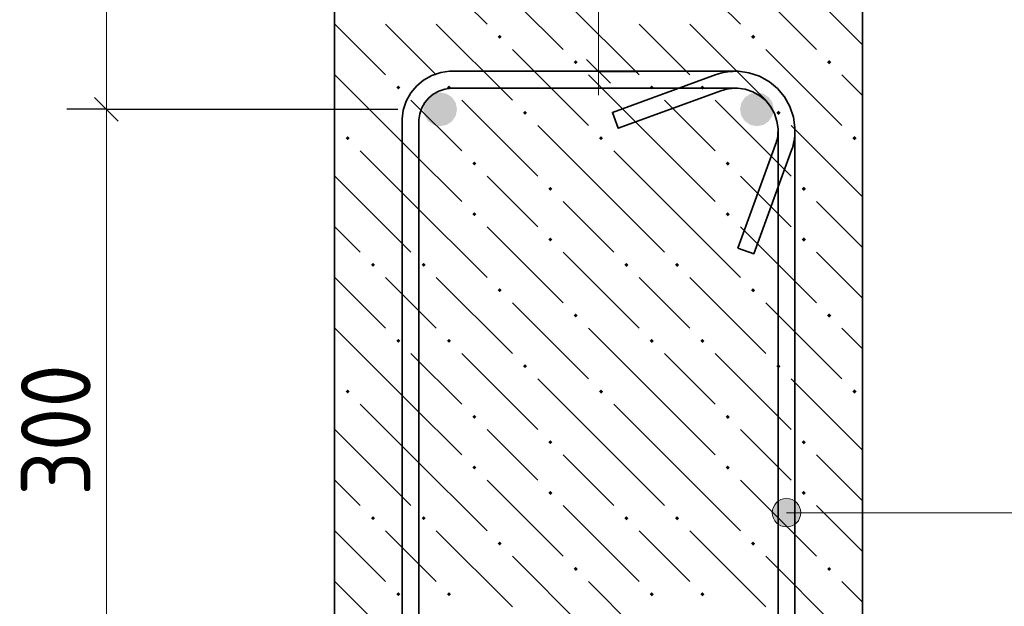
# Model space of a CAD drawing. Header units: millimetres. Extents: x 0 to 42000, y 0 to 29700.
# Tile 9 of 14: x 15664 to 18772, y 25023 to 26875. Entities that reach past the tile are written whole.
import ezdxf

# ---------------------------------------------------------------- set-up
doc = ezdxf.new("R2010")
doc.units = ezdxf.units.MM
doc.linetypes.add('______2', pattern=[270, 200, -70])
for name, color, linetype, lineweight in [('S1 Продольная арматура', 52, 'Continuous', 25), ('Standard', 7, 'Continuous', 25), ('Позиционная метка линия выноска', 7, 'Continuous', 13), ('Хомут', 52, 'Continuous', 25)]:
    doc.layers.add(name, color=color, linetype=linetype, lineweight=lineweight)
doc.layers.add('ЖБ Пилон', color=7, linetype='______2', lineweight=13, true_color=0xa0a0a0)
doc.styles.add('ISOCPEUR', font='txt')

msp = doc.modelspace()

# ---------------------------------------------------------------- hatches: boundary and pattern name
at = {"layer": 'S1 Продольная арматура', "linetype": 'Continuous', "lineweight": 18, "transparency": 33554687}
for points in [[(17044, 26592.3), (17040, 26612.7), (17028.4, 26630), (17011.1, 26641.6), (16990.7, 26645.6), (16970.3, 26641.6), (16953, 26630), (16941.4, 26612.7), (16937.4, 26592.3), (16941.4, 26571.9), (16953, 26554.6), (16970.3, 26543), (16990.7, 26539), (17011.1, 26543), (17028.4, 26554.6), (17040, 26571.9)], [(17044, 26592.3), (17040, 26612.7), (17028.4, 26630), (17011.1, 26641.6), (16990.7, 26645.6), (16970.3, 26641.6), (16953, 26630), (16941.4, 26612.7), (16937.4, 26592.3), (16941.4, 26571.9), (16953, 26554.6), (16970.3, 26543), (16990.7, 26539), (17011.1, 26543), (17028.4, 26554.6), (17040, 26571.9)], [(18044, 26592.3), (18040, 26612.7), (18028.4, 26630), (18011.1, 26641.6), (17990.7, 26645.6), (17970.3, 26641.6), (17953, 26630), (17941.4, 26612.7), (17937.4, 26592.3), (17941.4, 26571.9), (17953, 26554.6), (17970.3, 26543), (17990.7, 26539), (18011.1, 26543), (18028.4, 26554.6), (18040, 26571.9)], [(18044, 26592.3), (18040, 26612.7), (18028.4, 26630), (18011.1, 26641.6), (17990.7, 26645.6), (17970.3, 26641.6), (17953, 26630), (17941.4, 26612.7), (17937.4, 26592.3), (17941.4, 26571.9), (17953, 26554.6), (17970.3, 26543), (17990.7, 26539), (18011.1, 26543), (18028.4, 26554.6), (18040, 26571.9)]]:
    msp.add_hatch(color=7, dxfattribs=at).paths.add_polyline_path(points)
at = {"layer": 'ЖБ Пилон', "linetype": 'Continuous', "lineweight": 18, "transparency": 33554687}
for points in [[(17172.2, 26821.1), (17178.7, 26827.6), (17185.2, 26821.1), (17178.7, 26814.6)], [(17972.2, 26821.1), (17978.7, 26827.6), (17985.2, 26821.1), (17978.7, 26814.6)], [(17412.2, 26741.1), (17418.7, 26747.6), (17425.2, 26741.1), (17418.7, 26734.6)], [(18212.2, 26741.1), (18218.7, 26747.6), (18225.2, 26741.1), (18218.7, 26734.6)], [(16852.2, 26661.1), (16858.7, 26667.6), (16865.2, 26661.1), (16858.7, 26654.6)], [(17012.2, 26661.1), (17018.7, 26667.6), (17025.2, 26661.1), (17018.7, 26654.6)], [(17652.2, 26661.1), (17658.7, 26667.6), (17665.2, 26661.1), (17658.7, 26654.6)], [(17812.2, 26661.1), (17818.7, 26667.6), (17825.2, 26661.1), (17818.7, 26654.6)], [(17252.2, 26581.1), (17258.7, 26587.6), (17265.2, 26581.1), (17258.7, 26574.6)], [(18052.2, 26581.1), (18058.7, 26587.6), (18065.2, 26581.1), (18058.7, 26574.6)], [(16692.2, 26501.1), (16698.7, 26507.6), (16705.2, 26501.1), (16698.7, 26494.6)], [(17492.2, 26501.1), (17498.7, 26507.6), (17505.2, 26501.1), (17498.7, 26494.6)], [(18292.2, 26501.1), (18298.7, 26507.6), (18305.2, 26501.1), (18298.7, 26494.6)], [(17092.2, 26421.1), (17098.7, 26427.6), (17105.2, 26421.1), (17098.7, 26414.6)], [(17892.2, 26421.1), (17898.7, 26427.6), (17905.2, 26421.1), (17898.7, 26414.6)], [(17332.2, 26341.1), (17338.7, 26347.6), (17345.2, 26341.1), (17338.7, 26334.6)], [(18132.2, 26341.1), (18138.7, 26347.6), (18145.2, 26341.1), (18138.7, 26334.6)], [(17092.2, 26261.1), (17098.7, 26267.6), (17105.2, 26261.1), (17098.7, 26254.6)], [(17892.2, 26261.1), (17898.7, 26267.6), (17905.2, 26261.1), (17898.7, 26254.6)], [(17332.2, 26181.1), (17338.7, 26187.6), (17345.2, 26181.1), (17338.7, 26174.6)], [(18132.2, 26181.1), (18138.7, 26187.6), (18145.2, 26181.1), (18138.7, 26174.6)], [(16772.2, 26101.1), (16778.7, 26107.6), (16785.2, 26101.1), (16778.7, 26094.6)], [(16932.2, 26101.1), (16938.7, 26107.6), (16945.2, 26101.1), (16938.7, 26094.6)], [(17572.2, 26101.1), (17578.7, 26107.6), (17585.2, 26101.1), (17578.7, 26094.6)], [(17732.2, 26101.1), (17738.7, 26107.6), (17745.2, 26101.1), (17738.7, 26094.6)], [(17172.2, 26021.1), (17178.7, 26027.6), (17185.2, 26021.1), (17178.7, 26014.6)], [(17972.2, 26021.1), (17978.7, 26027.6), (17985.2, 26021.1), (17978.7, 26014.6)], [(17412.2, 25941.1), (17418.7, 25947.6), (17425.2, 25941.1), (17418.7, 25934.6)], [(18212.2, 25941.1), (18218.7, 25947.6), (18225.2, 25941.1), (18218.7, 25934.6)], [(16852.2, 25861.1), (16858.7, 25867.6), (16865.2, 25861.1), (16858.7, 25854.6)], [(17012.2, 25861.1), (17018.7, 25867.6), (17025.2, 25861.1), (17018.7, 25854.6)], [(17652.2, 25861.1), (17658.7, 25867.6), (17665.2, 25861.1), (17658.7, 25854.6)], [(17812.2, 25861.1), (17818.7, 25867.6), (17825.2, 25861.1), (17818.7, 25854.6)], [(17252.2, 25781.1), (17258.7, 25787.6), (17265.2, 25781.1), (17258.7, 25774.6)], [(18052.2, 25781.1), (18058.7, 25787.6), (18065.2, 25781.1), (18058.7, 25774.6)], [(16692.2, 25701.1), (16698.7, 25707.6), (16705.2, 25701.1), (16698.7, 25694.6)], [(17492.2, 25701.1), (17498.7, 25707.6), (17505.2, 25701.1), (17498.7, 25694.6)], [(18292.2, 25701.1), (18298.7, 25707.6), (18305.2, 25701.1), (18298.7, 25694.6)], [(17092.2, 25621.1), (17098.7, 25627.6), (17105.2, 25621.1), (17098.7, 25614.6)], [(17892.2, 25621.1), (17898.7, 25627.6), (17905.2, 25621.1), (17898.7, 25614.6)], [(17332.2, 25541.1), (17338.7, 25547.6), (17345.2, 25541.1), (17338.7, 25534.6)], [(18132.2, 25541.1), (18138.7, 25547.6), (18145.2, 25541.1), (18138.7, 25534.6)], [(17092.2, 25461.1), (17098.7, 25467.6), (17105.2, 25461.1), (17098.7, 25454.6)], [(17892.2, 25461.1), (17898.7, 25467.6), (17905.2, 25461.1), (17898.7, 25454.6)], [(17332.2, 25381.1), (17338.7, 25387.6), (17345.2, 25381.1), (17338.7, 25374.6)], [(18132.2, 25381.1), (18138.7, 25387.6), (18145.2, 25381.1), (18138.7, 25374.6)], [(16772.2, 25301.1), (16778.7, 25307.6), (16785.2, 25301.1), (16778.7, 25294.6)], [(16932.2, 25301.1), (16938.7, 25307.6), (16945.2, 25301.1), (16938.7, 25294.6)], [(17572.2, 25301.1), (17578.7, 25307.6), (17585.2, 25301.1), (17578.7, 25294.6)], [(17732.2, 25301.1), (17738.7, 25307.6), (17745.2, 25301.1), (17738.7, 25294.6)], [(17172.2, 25221.1), (17178.7, 25227.6), (17185.2, 25221.1), (17178.7, 25214.6)], [(17972.2, 25221.1), (17978.7, 25227.6), (17985.2, 25221.1), (17978.7, 25214.6)], [(17412.2, 25141.1), (17418.7, 25147.6), (17425.2, 25141.1), (17418.7, 25134.6)], [(18212.2, 25141.1), (18218.7, 25147.6), (18225.2, 25141.1), (18218.7, 25134.6)], [(16852.2, 25061.1), (16858.7, 25067.6), (16865.2, 25061.1), (16858.7, 25054.6)], [(17012.2, 25061.1), (17018.7, 25067.6), (17025.2, 25061.1), (17018.7, 25054.6)], [(17652.2, 25061.1), (17658.7, 25067.6), (17665.2, 25061.1), (17658.7, 25054.6)], [(17812.2, 25061.1), (17818.7, 25067.6), (17825.2, 25061.1), (17818.7, 25054.6)]]:
    msp.add_hatch(color=7, dxfattribs=at).paths.add_polyline_path(points, flags=16)
at = {"layer": 'Позиционная метка линия выноска', "linetype": 'Continuous', "lineweight": 13, "transparency": 33554687}
for points in [[(18084.1, 25273.6), (18084.1, 25363.6), (18061.6, 25357.3)], [(18106.5, 25279.9), (18106.5, 25357.3), (18084.1, 25363.6)], [(18106.5, 25279.9), (18084.1, 25363.6), (18084.1, 25273.6)], [(18045.3, 25296.1), (18045.3, 25341.1), (18039, 25318.6)], [(18061.6, 25279.9), (18061.6, 25357.3), (18045.3, 25341.1)], [(18061.6, 25279.9), (18045.3, 25341.1), (18045.3, 25296.1)], [(18084.1, 25273.6), (18061.6, 25357.3), (18061.6, 25279.9)], [(18122.7, 25296.1), (18122.7, 25341.1), (18106.5, 25357.3)], [(18122.7, 25296.1), (18106.5, 25357.3), (18106.5, 25279.9)], [(18122.7, 25341.1), (18122.7, 25296.1), (18129, 25318.6)]]:
    msp.add_hatch(color=7, dxfattribs=at).paths.add_polyline_path(points)

# ---------------------------------------------------------------- linework, layer by layer
at = {"layer": 'Standard', "color": 7, "linetype": 'Continuous', "lineweight": 13, "transparency": 33554687}
for p, q in [((15937.4, 26925.6), (15937.4, 26592.3)), ((17490.7, 26712.1), (17490.7, 26925.6)), ((17490.7, 26712.1), (17490.7, 26637.1)), ((15937.4, 26592.3), (15937.4, 24592.3))]:
    msp.add_line(p, q, dxfattribs=at)
at = {"layer": 'Standard', "color": 7, "linetype": 'Continuous', "lineweight": 25, "transparency": 33554687}
for p, q in [((17528.2, 26674.6), (17453.2, 26749.6)), ((15899.9, 26629.8), (15974.9, 26554.8))]:
    msp.add_line(p, q, dxfattribs=at)
at = {"layer": 'Standard', "color": 7, "linetype": 'Continuous', "lineweight": -3, "transparency": 33554687}
for p, q in [((17490.7, 26712.1), (17365.7, 26712.1)), ((17490.7, 26712.1), (17615.7, 26712.1)), ((15937.4, 26592.3), (15812.4, 26592.3)), ((15937.4, 26592.3), (16062.5, 26592.3)), ((15937.4, 26592.3), (16857.4, 26592.3))]:
    msp.add_line(p, q, dxfattribs=at)
at = {"layer": 'ЖБ Пилон', "color": 7, "linetype": 'Continuous', "lineweight": 35, "transparency": 33554687}
for p, q in [((16657.4, 26925.6), (16657.4, 20259)), ((18324, 20259), (18324, 26925.6))]:
    msp.add_line(p, q, dxfattribs=at)
at = {"layer": 'ЖБ Пилон', "color": 9, "linetype": 'Continuous', "lineweight": 18, "true_color": 0xc7c7c7, "transparency": 33554687}
for p, q in [((17074.1, 26925.6), (17138.7, 26861.1)), ((17234.1, 26925.6), (17378.7, 26781.1)), ((17394.1, 26925.6), (17618.7, 26701.1)), ((17874.1, 26925.6), (17938.7, 26861.1)), ((18034.1, 26925.6), (18178.7, 26781.1)), ((18194.1, 26925.6), (18324, 26795.7)), ((16657.4, 26862.4), (16818.7, 26701.1)), ((16898.7, 26781.1), (16818.7, 26861.1)), ((16978.7, 26861.1), (17218.7, 26621.1)), ((17698.7, 26781.1), (17618.7, 26861.1)), ((17778.7, 26861.1), (18018.7, 26621.1)), ((16978.7, 26701.1), (16898.7, 26781.1)), ((17218.7, 26781.1), (17458.7, 26541.1)), ((17778.7, 26701.1), (17698.7, 26781.1)), ((18018.7, 26781.1), (18258.7, 26541.1)), ((16898.7, 26461.1), (16658.7, 26701.1)), ((17698.7, 26461.1), (17458.7, 26701.1)), ((18324, 26635.7), (18258.7, 26701.1)), ((16898.7, 26621.1), (17058.7, 26461.1)), ((17058.7, 26621.1), (17298.7, 26381.1)), ((17698.7, 26621.1), (17858.7, 26461.1)), ((17858.7, 26621.1), (18098.7, 26381.1)), ((16657.4, 26542.4), (16658.7, 26541.1)), ((17538.7, 26301.1), (17298.7, 26541.1)), ((18324, 26315.7), (18098.7, 26541.1)), ((16738.7, 26461.1), (16898.7, 26301.1)), ((16898.7, 26461.1), (17058.7, 26301.1)), ((17538.7, 26461.1), (17698.7, 26301.1)), ((17698.7, 26461.1), (17858.7, 26301.1)), ((16738.7, 26301.1), (16657.4, 26382.4)), ((17218.7, 26301.1), (17138.7, 26381.1)), ((18018.7, 26301.1), (17938.7, 26381.1)), ((16738.7, 26301.1), (16898.7, 26141.1)), ((16898.7, 26301.1), (17138.7, 26061.1)), ((17298.7, 26221.1), (17218.7, 26301.1)), ((17378.7, 26301.1), (17538.7, 26141.1)), ((17538.7, 26301.1), (17698.7, 26141.1)), ((17698.7, 26301.1), (17938.7, 26061.1)), ((18098.7, 26221.1), (18018.7, 26301.1)), ((18178.7, 26301.1), (18324, 26155.7)), ((16657.4, 26222.4), (16738.7, 26141.1)), ((17138.7, 26221.1), (17378.7, 25981.1)), ((17938.7, 26221.1), (18178.7, 25981.1)), ((17378.7, 26141.1), (17618.7, 25901.1)), ((18178.7, 26141.1), (18324, 25995.7)), ((16657.4, 26062.4), (16818.7, 25901.1)), ((16898.7, 25981.1), (16818.7, 26061.1)), ((16978.7, 26061.1), (17218.7, 25821.1)), ((17698.7, 25981.1), (17618.7, 26061.1)), ((17778.7, 26061.1), (18018.7, 25821.1)), ((16978.7, 25901.1), (16898.7, 25981.1)), ((17218.7, 25981.1), (17458.7, 25741.1)), ((17778.7, 25901.1), (17698.7, 25981.1)), ((18018.7, 25981.1), (18258.7, 25741.1)), ((16898.7, 25661.1), (16658.7, 25901.1)), ((17698.7, 25661.1), (17458.7, 25901.1)), ((18324, 25835.7), (18258.7, 25901.1)), ((16898.7, 25821.1), (17058.7, 25661.1)), ((17058.7, 25821.1), (17298.7, 25581.1)), ((17698.7, 25821.1), (17858.7, 25661.1)), ((17858.7, 25821.1), (18098.7, 25581.1)), ((16657.4, 25742.4), (16658.7, 25741.1)), ((17538.7, 25501.1), (17298.7, 25741.1)), ((18324, 25515.7), (18098.7, 25741.1)), ((16738.7, 25661.1), (16898.7, 25501.1)), ((16898.7, 25661.1), (17058.7, 25501.1)), ((17538.7, 25661.1), (17698.7, 25501.1)), ((17698.7, 25661.1), (17858.7, 25501.1)), ((16738.7, 25501.1), (16657.4, 25582.4)), ((17218.7, 25501.1), (17138.7, 25581.1)), ((18018.7, 25501.1), (17938.7, 25581.1)), ((16738.7, 25501.1), (16898.7, 25341.1)), ((16898.7, 25501.1), (17138.7, 25261.1)), ((17298.7, 25421.1), (17218.7, 25501.1)), ((17378.7, 25501.1), (17538.7, 25341.1)), ((17538.7, 25501.1), (17698.7, 25341.1)), ((17698.7, 25501.1), (17938.7, 25261.1)), ((18098.7, 25421.1), (18018.7, 25501.1)), ((18178.7, 25501.1), (18324, 25355.7)), ((16657.4, 25422.4), (16738.7, 25341.1)), ((17138.7, 25421.1), (17378.7, 25181.1)), ((17938.7, 25421.1), (18178.7, 25181.1)), ((17378.7, 25341.1), (17618.7, 25101.1)), ((18178.7, 25341.1), (18324, 25195.7)), ((16657.4, 25262.4), (16818.7, 25101.1)), ((16898.7, 25181.1), (16818.7, 25261.1)), ((16978.7, 25261.1), (17218.7, 25021.1)), ((17698.7, 25181.1), (17618.7, 25261.1)), ((17778.7, 25261.1), (18018.7, 25021.1)), ((16978.7, 25101.1), (16898.7, 25181.1)), ((17218.7, 25181.1), (17458.7, 24941.1)), ((17778.7, 25101.1), (17698.7, 25181.1)), ((18018.7, 25181.1), (18258.7, 24941.1)), ((16898.7, 24861.1), (16658.7, 25101.1)), ((17698.7, 24861.1), (17458.7, 25101.1)), ((18324, 25035.7), (18258.7, 25101.1))]:
    msp.add_line(p, q, dxfattribs=at)
at = {"layer": 'Позиционная метка линия выноска', "color": 7, "linetype": 'Continuous', "lineweight": 13, "transparency": 33554687}
for p, q in [((18084.1, 25363.6), (18084.1, 25363.6)), ((18039, 25318.6), (18039, 25318.6)), ((20884.1, 25318.6), (18084.1, 25318.6)), ((18129, 25318.6), (18129, 25318.6)), ((18084.1, 25273.6), (18084.1, 25273.6))]:
    msp.add_line(p, q, dxfattribs=at)
msp.add_circle((18084.1, 25318.6), 45, dxfattribs=at)
at = {"layer": 'Хомут', "color": 7, "linetype": 'Continuous', "lineweight": 35, "transparency": 33554687}
for points in [[(16870.7, 22622.1), (16870.7, 26562.5), (16874.5, 26589.8), (16883.9, 26618.4), (16898.6, 26644.6), (16916.7, 26666.3), (16938.4, 26684.4), (16964.6, 26699.1), (16993.2, 26708.5), (17020.5, 26712.3), (17932.9, 26712.3), (17965.4, 26707.8), (17999.3, 26696.6), (18030.5, 26679.1), (18056.1, 26657.7), (18077.6, 26632), (18095, 26600.8), (18106.2, 26567), (18110.7, 26534.4), (18110.7, 26523.7), (18110.5, 26516.1), (18109.9, 26508.5), (18109.1, 26500.8), (18107.9, 26493.2), (18106.4, 26485.7), (18104.6, 26478.2), (18102.5, 26470.8), (18100.1, 26463.6), (17980.9, 26136), (17930.8, 26154.3)], [(16870.7, 22622.1), (16870.7, 26562.5), (16874.5, 26589.8), (16883.9, 26618.4), (16898.6, 26644.6), (16916.7, 26666.3), (16938.4, 26684.4), (16964.6, 26699.1), (16993.2, 26708.5), (17020.5, 26712.3), (17932.9, 26712.3), (17965.4, 26707.8), (17999.3, 26696.6), (18030.5, 26679.1), (18056.1, 26657.7), (18077.6, 26632), (18095, 26600.8), (18106.2, 26567), (18110.7, 26534.4), (18110.7, 26523.7), (18110.5, 26516.1), (18109.9, 26508.5), (18109.1, 26500.8), (18107.9, 26493.2), (18106.4, 26485.7), (18104.6, 26478.2), (18102.5, 26470.8), (18100.1, 26463.6), (17980.9, 26136), (17930.8, 26154.3)], [(16870.7, 22622.1), (16870.7, 26562.5), (16874.5, 26589.8), (16883.9, 26618.4), (16898.6, 26644.6), (16916.7, 26666.3), (16938.4, 26684.4), (16964.6, 26699.1), (16993.2, 26708.5), (17020.5, 26712.3), (17932.9, 26712.3), (17965.4, 26707.8), (17999.3, 26696.6), (18030.5, 26679.1), (18056.1, 26657.7), (18077.6, 26632), (18095, 26600.8), (18106.2, 26567), (18110.7, 26534.4), (18110.7, 26523.7), (18110.5, 26516.1), (18109.9, 26508.5), (18109.1, 26500.8), (18107.9, 26493.2), (18106.4, 26485.7), (18104.6, 26478.2), (18102.5, 26470.8), (18100.1, 26463.6), (17980.9, 26136), (17930.8, 26154.3)], [(16870.7, 22622.1), (16870.7, 26562.5), (16874.5, 26589.8), (16883.9, 26618.4), (16898.6, 26644.6), (16916.7, 26666.3), (16938.4, 26684.4), (16964.6, 26699.1), (16993.2, 26708.5), (17020.5, 26712.3), (17932.9, 26712.3), (17965.4, 26707.8), (17999.3, 26696.6), (18030.5, 26679.1), (18056.1, 26657.7), (18077.6, 26632), (18095, 26600.8), (18106.2, 26567), (18110.7, 26534.4), (18110.7, 26523.7), (18110.5, 26516.1), (18109.9, 26508.5), (18109.1, 26500.8), (18107.9, 26493.2), (18106.4, 26485.7), (18104.6, 26478.2), (18102.5, 26470.8), (18100.1, 26463.6), (17980.9, 26136), (17930.8, 26154.3)], [(16870.7, 22622.1), (16870.7, 26562.5), (16874.5, 26589.8), (16883.9, 26618.4), (16898.6, 26644.6), (16916.7, 26666.3), (16938.4, 26684.4), (16964.6, 26699.1), (16993.2, 26708.5), (17020.5, 26712.3), (17932.9, 26712.3), (17965.4, 26707.8), (17999.3, 26696.6), (18030.5, 26679.1), (18056.1, 26657.7), (18077.6, 26632), (18095, 26600.8), (18106.2, 26567), (18110.7, 26534.4), (18110.7, 26523.7), (18110.5, 26516.1), (18109.9, 26508.5), (18109.1, 26500.8), (18107.9, 26493.2), (18106.4, 26485.7), (18104.6, 26478.2), (18102.5, 26470.8), (18100.1, 26463.6), (17980.9, 26136), (17930.8, 26154.3)], [(16870.7, 22622.1), (16870.7, 26562.5), (16874.5, 26589.8), (16883.9, 26618.4), (16898.6, 26644.6), (16916.7, 26666.3), (16938.4, 26684.4), (16964.6, 26699.1), (16993.2, 26708.5), (17020.5, 26712.3), (17932.9, 26712.3), (17965.4, 26707.8), (17999.3, 26696.6), (18030.5, 26679.1), (18056.1, 26657.7), (18077.6, 26632), (18095, 26600.8), (18106.2, 26567), (18110.7, 26534.4), (18110.7, 26523.7), (18110.5, 26516.1), (18109.9, 26508.5), (18109.1, 26500.8), (18107.9, 26493.2), (18106.4, 26485.7), (18104.6, 26478.2), (18102.5, 26470.8), (18100.1, 26463.6), (17980.9, 26136), (17930.8, 26154.3)], [(18057.4, 22625.8), (18057.4, 26530.7), (18054, 26554.9), (18046, 26579.3), (18033.4, 26601.6), (18018.3, 26619.8), (18000.1, 26635), (17977.7, 26647.6), (17953.3, 26655.6), (17929.2, 26659), (17922.9, 26659), (17917.3, 26658.8), (17911.8, 26658.4), (17906.3, 26657.8), (17900.9, 26656.9), (17895.5, 26655.9), (17890.2, 26654.6), (17884.9, 26653.1), (17879.5, 26651.3), (17552.7, 26532.3), (17534.4, 26582.5), (17862.1, 26701.7), (17869.2, 26704.1), (17876.6, 26706.2), (17884.1, 26708), (17891.6, 26709.5), (17899.2, 26710.6), (17906.9, 26711.5), (17914.6, 26712.1), (17922.1, 26712.3), (17932.9, 26712.3), (17965.4, 26707.8), (17999.3, 26696.6), (18030.5, 26679.1), (18056.1, 26657.7), (18077.6, 26632), (18095, 26600.8), (18106.2, 26567), (18110.7, 26534.4), (18110.7, 22622.1)], [(18057.4, 22625.8), (18057.4, 26530.7), (18054, 26554.9), (18046, 26579.3), (18033.4, 26601.6), (18018.3, 26619.8), (18000.1, 26635), (17977.7, 26647.6), (17953.3, 26655.6), (17929.2, 26659), (17922.9, 26659), (17917.3, 26658.8), (17911.8, 26658.4), (17906.3, 26657.8), (17900.9, 26656.9), (17895.5, 26655.9), (17890.2, 26654.6), (17884.9, 26653.1), (17879.5, 26651.3), (17552.7, 26532.3), (17534.4, 26582.5), (17862.1, 26701.7), (17869.2, 26704.1), (17876.6, 26706.2), (17884.1, 26708), (17891.6, 26709.5), (17899.2, 26710.6), (17906.9, 26711.5), (17914.6, 26712.1), (17922.1, 26712.3), (17932.9, 26712.3), (17965.4, 26707.8), (17999.3, 26696.6), (18030.5, 26679.1), (18056.1, 26657.7), (18077.6, 26632), (18095, 26600.8), (18106.2, 26567), (18110.7, 26534.4), (18110.7, 22622.1)], [(18057.4, 22625.8), (18057.4, 26530.7), (18054, 26554.9), (18046, 26579.3), (18033.4, 26601.6), (18018.3, 26619.8), (18000.1, 26635), (17977.7, 26647.6), (17953.3, 26655.6), (17929.2, 26659), (17922.9, 26659), (17917.3, 26658.8), (17911.8, 26658.4), (17906.3, 26657.8), (17900.9, 26656.9), (17895.5, 26655.9), (17890.2, 26654.6), (17884.9, 26653.1), (17879.5, 26651.3), (17552.7, 26532.3), (17534.4, 26582.5), (17862.1, 26701.7), (17869.2, 26704.1), (17876.6, 26706.2), (17884.1, 26708), (17891.6, 26709.5), (17899.2, 26710.6), (17906.9, 26711.5), (17914.6, 26712.1), (17922.1, 26712.3), (17932.9, 26712.3), (17965.4, 26707.8), (17999.3, 26696.6), (18030.5, 26679.1), (18056.1, 26657.7), (18077.6, 26632), (18095, 26600.8), (18106.2, 26567), (18110.7, 26534.4), (18110.7, 22622.1)], [(18057.4, 22625.8), (18057.4, 26530.7), (18054, 26554.9), (18046, 26579.3), (18033.4, 26601.6), (18018.3, 26619.8), (18000.1, 26635), (17977.7, 26647.6), (17953.3, 26655.6), (17929.2, 26659), (17922.9, 26659), (17917.3, 26658.8), (17911.8, 26658.4), (17906.3, 26657.8), (17900.9, 26656.9), (17895.5, 26655.9), (17890.2, 26654.6), (17884.9, 26653.1), (17879.5, 26651.3), (17552.7, 26532.3), (17534.4, 26582.5), (17862.1, 26701.7), (17869.2, 26704.1), (17876.6, 26706.2), (17884.1, 26708), (17891.6, 26709.5), (17899.2, 26710.6), (17906.9, 26711.5), (17914.6, 26712.1), (17922.1, 26712.3), (17932.9, 26712.3), (17965.4, 26707.8), (17999.3, 26696.6), (18030.5, 26679.1), (18056.1, 26657.7), (18077.6, 26632), (18095, 26600.8), (18106.2, 26567), (18110.7, 26534.4), (18110.7, 22622.1)], [(18057.4, 22625.8), (18057.4, 26530.7), (18054, 26554.9), (18046, 26579.3), (18033.4, 26601.6), (18018.3, 26619.8), (18000.1, 26635), (17977.7, 26647.6), (17953.3, 26655.6), (17929.2, 26659), (17922.9, 26659), (17917.3, 26658.8), (17911.8, 26658.4), (17906.3, 26657.8), (17900.9, 26656.9), (17895.5, 26655.9), (17890.2, 26654.6), (17884.9, 26653.1), (17879.5, 26651.3), (17552.7, 26532.3), (17534.4, 26582.5), (17862.1, 26701.7), (17869.2, 26704.1), (17876.6, 26706.2), (17884.1, 26708), (17891.6, 26709.5), (17899.2, 26710.6), (17906.9, 26711.5), (17914.6, 26712.1), (17922.1, 26712.3), (17932.9, 26712.3), (17965.4, 26707.8), (17999.3, 26696.6), (18030.5, 26679.1), (18056.1, 26657.7), (18077.6, 26632), (18095, 26600.8), (18106.2, 26567), (18110.7, 26534.4), (18110.7, 22622.1)], [(18057.4, 22625.8), (18057.4, 26530.7), (18054, 26554.9), (18046, 26579.3), (18033.4, 26601.6), (18018.3, 26619.8), (18000.1, 26635), (17977.7, 26647.6), (17953.3, 26655.6), (17929.2, 26659), (17922.9, 26659), (17917.3, 26658.8), (17911.8, 26658.4), (17906.3, 26657.8), (17900.9, 26656.9), (17895.5, 26655.9), (17890.2, 26654.6), (17884.9, 26653.1), (17879.5, 26651.3), (17552.7, 26532.3), (17534.4, 26582.5), (17862.1, 26701.7), (17869.2, 26704.1), (17876.6, 26706.2), (17884.1, 26708), (17891.6, 26709.5), (17899.2, 26710.6), (17906.9, 26711.5), (17914.6, 26712.1), (17922.1, 26712.3), (17932.9, 26712.3), (17965.4, 26707.8), (17999.3, 26696.6), (18030.5, 26679.1), (18056.1, 26657.7), (18077.6, 26632), (18095, 26600.8), (18106.2, 26567), (18110.7, 26534.4), (18110.7, 22622.1)], [(17930.8, 26154.3), (18049.7, 26481.1), (18051.5, 26486.4), (18053, 26491.7), (18054.3, 26497.1), (18055.4, 26502.5), (18056.2, 26507.9), (18056.8, 26513.4), (18057.2, 26518.9), (18057.4, 26524.5), (18057.4, 26530.7), (18054, 26554.9), (18046, 26579.3), (18033.4, 26601.6), (18018.3, 26619.8), (18000.1, 26635), (17977.7, 26647.6), (17953.3, 26655.6), (17929.2, 26659), (17024.2, 26659), (17005.3, 26656.3), (16986.2, 26650), (16968.8, 26640.3), (16954.6, 26628.4), (16942.7, 26614.2), (16933, 26596.8), (16926.7, 26577.7), (16924, 26558.8), (16924, 22625.8)], [(17930.8, 26154.3), (18049.7, 26481.1), (18051.5, 26486.4), (18053, 26491.7), (18054.3, 26497.1), (18055.4, 26502.5), (18056.2, 26507.9), (18056.8, 26513.4), (18057.2, 26518.9), (18057.4, 26524.5), (18057.4, 26530.7), (18054, 26554.9), (18046, 26579.3), (18033.4, 26601.6), (18018.3, 26619.8), (18000.1, 26635), (17977.7, 26647.6), (17953.3, 26655.6), (17929.2, 26659), (17024.2, 26659), (17005.3, 26656.3), (16986.2, 26650), (16968.8, 26640.3), (16954.6, 26628.4), (16942.7, 26614.2), (16933, 26596.8), (16926.7, 26577.7), (16924, 26558.8), (16924, 22625.8)], [(17930.8, 26154.3), (18049.7, 26481.1), (18051.5, 26486.4), (18053, 26491.7), (18054.3, 26497.1), (18055.4, 26502.5), (18056.2, 26507.9), (18056.8, 26513.4), (18057.2, 26518.9), (18057.4, 26524.5), (18057.4, 26530.7), (18054, 26554.9), (18046, 26579.3), (18033.4, 26601.6), (18018.3, 26619.8), (18000.1, 26635), (17977.7, 26647.6), (17953.3, 26655.6), (17929.2, 26659), (17024.2, 26659), (17005.3, 26656.3), (16986.2, 26650), (16968.8, 26640.3), (16954.6, 26628.4), (16942.7, 26614.2), (16933, 26596.8), (16926.7, 26577.7), (16924, 26558.8), (16924, 22625.8)], [(17930.8, 26154.3), (18049.7, 26481.1), (18051.5, 26486.4), (18053, 26491.7), (18054.3, 26497.1), (18055.4, 26502.5), (18056.2, 26507.9), (18056.8, 26513.4), (18057.2, 26518.9), (18057.4, 26524.5), (18057.4, 26530.7), (18054, 26554.9), (18046, 26579.3), (18033.4, 26601.6), (18018.3, 26619.8), (18000.1, 26635), (17977.7, 26647.6), (17953.3, 26655.6), (17929.2, 26659), (17024.2, 26659), (17005.3, 26656.3), (16986.2, 26650), (16968.8, 26640.3), (16954.6, 26628.4), (16942.7, 26614.2), (16933, 26596.8), (16926.7, 26577.7), (16924, 26558.8), (16924, 22625.8)], [(17930.8, 26154.3), (18049.7, 26481.1), (18051.5, 26486.4), (18053, 26491.7), (18054.3, 26497.1), (18055.4, 26502.5), (18056.2, 26507.9), (18056.8, 26513.4), (18057.2, 26518.9), (18057.4, 26524.5), (18057.4, 26530.7), (18054, 26554.9), (18046, 26579.3), (18033.4, 26601.6), (18018.3, 26619.8), (18000.1, 26635), (17977.7, 26647.6), (17953.3, 26655.6), (17929.2, 26659), (17024.2, 26659), (17005.3, 26656.3), (16986.2, 26650), (16968.8, 26640.3), (16954.6, 26628.4), (16942.7, 26614.2), (16933, 26596.8), (16926.7, 26577.7), (16924, 26558.8), (16924, 22625.8)], [(17930.8, 26154.3), (18049.7, 26481.1), (18051.5, 26486.4), (18053, 26491.7), (18054.3, 26497.1), (18055.4, 26502.5), (18056.2, 26507.9), (18056.8, 26513.4), (18057.2, 26518.9), (18057.4, 26524.5), (18057.4, 26530.7), (18054, 26554.9), (18046, 26579.3), (18033.4, 26601.6), (18018.3, 26619.8), (18000.1, 26635), (17977.7, 26647.6), (17953.3, 26655.6), (17929.2, 26659), (17024.2, 26659), (17005.3, 26656.3), (16986.2, 26650), (16968.8, 26640.3), (16954.6, 26628.4), (16942.7, 26614.2), (16933, 26596.8), (16926.7, 26577.7), (16924, 26558.8), (16924, 22625.8)]]:
    msp.add_lwpolyline(points, dxfattribs=at)

# ---------------------------------------------------------------- texts
at = {"layer": 'Standard', "color": 7, "linetype": 'Continuous', "lineweight": 25, "transparency": 33554687, "insert": (15887.5, 25372.3), "char_height": 220, "width": 561.988, "attachment_point": 7, "rotation": 90, "style": 'ISOCPEUR'}
msp.add_mtext('\\W0.91;300', dxfattribs=at)

doc.saveas('drawing.dxf')
